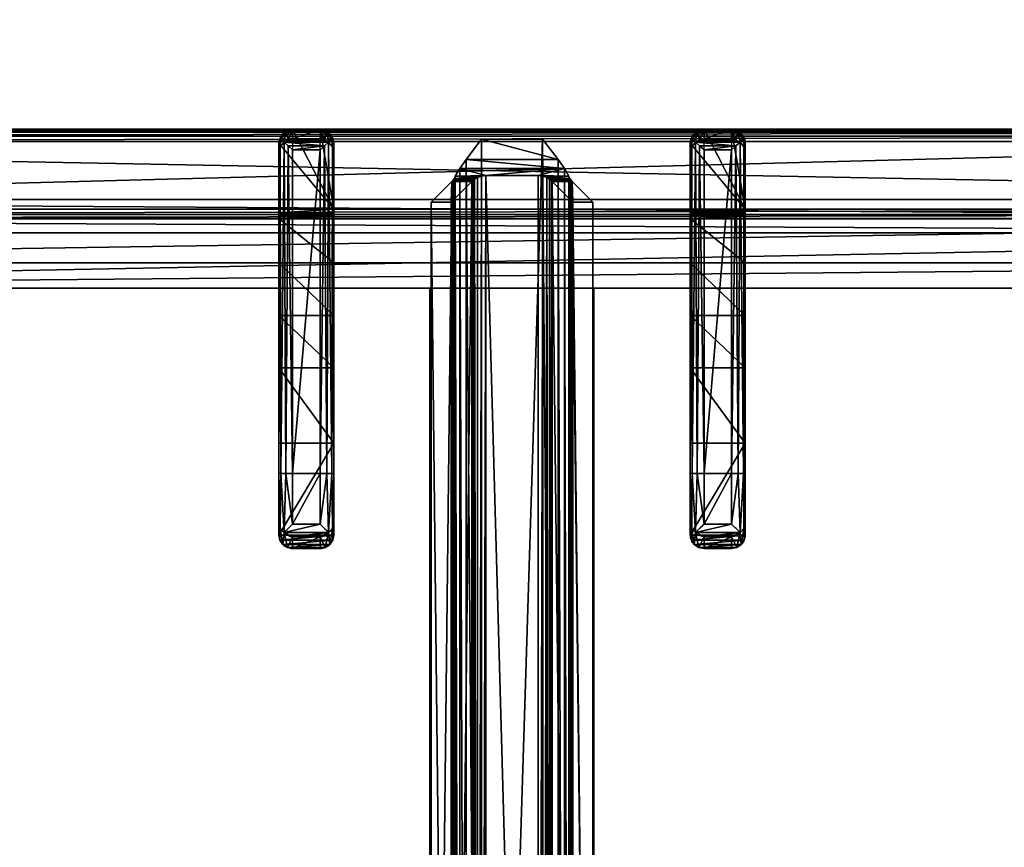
# Model space of a CAD drawing. Header units: millimetres. Extents: x 69858 to 162505, y 5570 to 25972.
# Tile 18 of 53: x 72124 to 72304, y 14370 to 14521. Entities that reach past the tile are written whole.
import ezdxf

# ---------------------------------------------------------------- set-up
doc = ezdxf.new("R2010")
doc.units = ezdxf.units.MM
doc.header["$LTSCALE"] = 2.5
doc.linetypes.add('CONTINUA', pattern=[0])
for name, color, linetype in [('Arch', 7, 'Continuous'), ('IQ_200_3D', 1, 'Continuous'), ('IQ_204_2D', 7, 'CONTINUA'), ('IQ_204_3D', 7, 'Continuous')]:
    doc.layers.add(name, color=color, linetype=linetype)
doc.layers.add('CKD Equipments', color=252, linetype='Continuous', lineweight=0)

# ---------------------------------------------------------------- blocks, each defined once
blk = doc.blocks.new('ELECTROLUX-MC7-TOPFYERBRURNERS4')
at = {"layer": 'IQ_200_3D', "color": 8, "invisible_edges": 13}
blk.add_3dface([(400, -655, 900), (379.66, -619.74, 900), (379.66, -117.26, 900), (400, -80.5, 900)], dxfattribs=at)
at = {"layer": 'IQ_204_2D', "color": 8}
for p, q in [((380, -651.5), (380, -85.5)), ((308.09, -326), (305.96, -326)), ((308.09, -326), (317.24, -326)), ((317.24, -326), (377.53, -326)), ((303.52, -333.5), (303.52, -328.5)), ((303.52, -328.5), (305.63, -328.5)), ((305.63, -328.5), (305.63, -333.5)), ((317.19, -328.5), (307.98, -328.5)), ((307.98, -333.5), (307.98, -328.5)), ((317.19, -328.5), (317.19, -333.5)), ((378, -328.5), (317.19, -328.5)), ((378, -328.5), (378, -333.5)), ((380, -328.5), (380, -333.5)), ((380, -328.5), (380, -333.5)), ((305.63, -333.5), (303.52, -333.5)), ((307.98, -333.5), (317.19, -333.5)), ((317.19, -333.5), (378, -333.5)), ((305.96, -336), (308.09, -336)), ((317.24, -336), (308.09, -336)), ((377.53, -336), (317.24, -336)), ((205, -353.5), (351.02, -353.5)), ((205, -383.5), (351.02, -383.5)), ((305.96, -401), (308.09, -401)), ((317.24, -401), (308.09, -401)), ((377.53, -401), (317.24, -401)), ((303.52, -403.5), (303.52, -408.5)), ((305.63, -403.5), (303.52, -403.5)), ((305.63, -408.5), (305.63, -403.5)), ((307.98, -403.5), (317.19, -403.5)), ((307.98, -403.5), (307.98, -408.5)), ((317.19, -403.5), (378, -403.5)), ((317.19, -408.5), (317.19, -403.5)), ((378, -408.5), (378, -403.5)), ((380, -408.5), (380, -403.5)), ((380, -408.5), (380, -403.5)), ((303.52, -408.5), (305.63, -408.5)), ((317.19, -408.5), (307.98, -408.5)), ((378, -408.5), (317.19, -408.5)), ((308.09, -411), (305.96, -411)), ((308.09, -411), (317.24, -411)), ((317.24, -411), (377.53, -411))]:
    blk.add_line(p, q, dxfattribs=at)
blk.add_lwpolyline([(48.98, -112.48), (351.02, -112.48), (351.02, -624.52), (48.98, -624.52)], close=True, dxfattribs=at)
for centre, major_axis, ratio, start_param, end_param in [((308.09, -328.5), (0, 2.5), 0.84544, 0, 0.894481), ((317.24, -328.5), (0, 2.5), 0.02182, 0, 1.570796), ((377.53, -328.5), (0, 2.5), 0.948965, -0.895145, 0), ((308.09, -328.5), (1.92, 1.92), 0.8391, 1.592613, 2.268928), ((308.09, -328.5), (-2.5, 2.5), 0.02182, 0.872665, 1.54898), ((308.09, -333.5), (-1.92, 1.92), 0.8391, 0.872665, 1.54898), ((308.09, -333.5), (2.5, 2.5), 0.02182, 1.592613, 2.268928), ((317.24, -333.5), (0, 2.5), 0.02182, 1.570796, 3.141593), ((308.09, -333.5), (0, 2.5), 0.84544, 2.247111, 3.141593), ((377.53, -333.5), (0, 2.5), 0.948965, 3.141593, 4.036737)]:
    blk.add_ellipse(centre, major_axis=major_axis, ratio=ratio, start_param=start_param, end_param=end_param, dxfattribs=at)
at = {"layer": 'IQ_204_2D', "color": 8, "extrusion": (0, 0, -1)}
for centre, major_axis, ratio, start_param, end_param in [((308.09, -403.5), (1.92, 1.92), 0.8391, 4.014257, 4.690572), ((308.09, -403.5), (0, 2.5), 0.84544, -0.894481, 0), ((308.09, -403.5), (-2.5, 2.5), 0.02182, 4.734206, 5.410521), ((317.24, -403.5), (0, 2.5), 0.02182, 4.712389, 6.283185), ((377.53, -403.5), (0, 2.5), 0.948965, 0, 0.895145), ((308.09, -408.5), (-1.92, 1.92), 0.8391, 4.734206, 5.410521), ((308.09, -408.5), (2.5, 2.5), 0.02182, 4.014257, 4.690572), ((317.24, -408.5), (0, 2.5), 0.02182, 3.141593, 4.712389), ((308.09, -408.5), (0, 2.5), 0.84544, 3.141593, 4.036074), ((377.53, -408.5), (0, 2.5), 0.948965, 2.246448, 3.141593)]:
    blk.add_ellipse(centre, major_axis=major_axis, ratio=ratio, start_param=start_param, end_param=end_param, dxfattribs=at)
at = {"layer": 'IQ_204_2D', "color": 8}
for points, knots in [([(305.96, -326), (305.81, -326), (305.65, -326.01), (305.34, -326.08), (305.18, -326.13), (304.88, -326.25), (304.74, -326.33), (304.47, -326.52), (304.35, -326.62), (304.13, -326.84), (304.03, -326.97), (303.85, -327.24), (303.77, -327.39), (303.65, -327.7), (303.6, -327.86), (303.54, -328.18), (303.52, -328.34), (303.52, -328.5)], [3.776921, 3.776921, 3.776921, 3.776921, 4.248957, 4.248957, 4.720993, 4.720993, 5.193029, 5.193029, 5.665065, 5.665065, 6.135831, 6.135831, 6.606596, 6.606596, 7.077361, 7.077361, 7.548126, 7.548126, 7.548126, 7.548126]), ([(379.38, -326.94), (379.21, -327.14), (379.01, -327.37), (378.67, -327.75), (378.53, -327.9), (378.26, -328.21), (378.13, -328.36), (378, -328.5)], [11.858599, 11.858599, 11.858599, 11.858599, 12.773425, 12.773425, 13.35037, 13.35037, 13.927314, 13.927314, 13.927314, 13.927314]), ([(380, -328.5), (379.99, -328.36), (379.97, -328.21), (379.91, -327.9), (379.86, -327.75), (379.69, -327.37), (379.55, -327.14), (379.38, -326.94)], [0, 0, 0, 0, 0.576945, 0.576945, 1.153889, 1.153889, 2.068716, 2.068716, 2.068716, 2.068716]), ([(303.52, -333.5), (303.52, -333.66), (303.54, -333.82), (303.6, -334.14), (303.65, -334.3), (303.77, -334.61), (303.85, -334.76), (304.03, -335.03), (304.13, -335.16), (304.35, -335.38), (304.47, -335.48), (304.74, -335.67), (304.88, -335.75), (305.18, -335.87), (305.34, -335.92), (305.65, -335.98), (305.81, -336), (305.96, -336)], [15.096253, 15.096253, 15.096253, 15.096253, 15.567018, 15.567018, 16.037783, 16.037783, 16.508548, 16.508548, 16.979314, 16.979314, 17.45135, 17.45135, 17.923386, 17.923386, 18.395422, 18.395422, 18.867458, 18.867458, 18.867458, 18.867458]), ([(378, -333.5), (378.13, -333.64), (378.26, -333.79), (378.53, -334.09), (378.67, -334.25), (379.01, -334.63), (379.21, -334.86), (379.38, -335.06)], [0, 0, 0, 0, 0.576945, 0.576945, 1.153889, 1.153889, 2.068716, 2.068716, 2.068716, 2.068716]), ([(379.38, -335.06), (379.55, -334.86), (379.69, -334.63), (379.86, -334.25), (379.91, -334.09), (379.97, -333.79), (379.99, -333.64), (380, -333.5)], [11.858599, 11.858599, 11.858599, 11.858599, 12.773425, 12.773425, 13.35037, 13.35037, 13.927314, 13.927314, 13.927314, 13.927314]), ([(303.52, -403.5), (303.52, -403.34), (303.54, -403.18), (303.6, -402.86), (303.65, -402.7), (303.77, -402.39), (303.85, -402.24), (304.03, -401.97), (304.13, -401.84), (304.35, -401.62), (304.47, -401.52), (304.74, -401.33), (304.88, -401.25), (305.18, -401.13), (305.34, -401.08), (305.65, -401.02), (305.81, -401), (305.96, -401)], [15.096253, 15.096253, 15.096253, 15.096253, 15.567018, 15.567018, 16.037783, 16.037783, 16.508548, 16.508548, 16.979314, 16.979314, 17.45135, 17.45135, 17.923386, 17.923386, 18.395422, 18.395422, 18.867458, 18.867458, 18.867458, 18.867458]), ([(378, -403.5), (378.13, -403.36), (378.26, -403.21), (378.53, -402.91), (378.67, -402.75), (379.01, -402.37), (379.21, -402.14), (379.38, -401.94)], [0, 0, 0, 0, 0.576945, 0.576945, 1.153889, 1.153889, 2.068716, 2.068716, 2.068716, 2.068716]), ([(379.38, -401.94), (379.55, -402.14), (379.69, -402.37), (379.86, -402.75), (379.91, -402.91), (379.97, -403.21), (379.99, -403.36), (380, -403.5)], [11.858599, 11.858599, 11.858599, 11.858599, 12.773425, 12.773425, 13.35037, 13.35037, 13.927314, 13.927314, 13.927314, 13.927314]), ([(305.96, -411), (305.81, -411), (305.65, -410.99), (305.34, -410.92), (305.18, -410.87), (304.88, -410.75), (304.74, -410.67), (304.47, -410.48), (304.35, -410.38), (304.13, -410.16), (304.03, -410.03), (303.85, -409.76), (303.77, -409.61), (303.65, -409.3), (303.6, -409.14), (303.54, -408.82), (303.52, -408.66), (303.52, -408.5)], [3.776921, 3.776921, 3.776921, 3.776921, 4.248957, 4.248957, 4.720993, 4.720993, 5.193029, 5.193029, 5.665065, 5.665065, 6.135831, 6.135831, 6.606596, 6.606596, 7.077361, 7.077361, 7.548126, 7.548126, 7.548126, 7.548126]), ([(379.38, -410.06), (379.21, -409.86), (379.01, -409.63), (378.67, -409.25), (378.53, -409.09), (378.26, -408.79), (378.13, -408.64), (378, -408.5)], [11.858599, 11.858599, 11.858599, 11.858599, 12.773425, 12.773425, 13.35037, 13.35037, 13.927314, 13.927314, 13.927314, 13.927314]), ([(380, -408.5), (379.99, -408.64), (379.97, -408.79), (379.91, -409.09), (379.86, -409.25), (379.69, -409.63), (379.55, -409.86), (379.38, -410.06)], [0, 0, 0, 0, 0.576945, 0.576945, 1.153889, 1.153889, 2.068716, 2.068716, 2.068716, 2.068716])]:
    blk.add_open_spline(points, degree=3, knots=knots, dxfattribs=at)
at = {"layer": 'IQ_204_3D', "color": 8}
mesh = blk.add_polyface(dxfattribs=at)
corners = [(379.78, -85.71, 904.1), (380, -85.5, 900), (379.52, -84.72, 904.14), (379.73, -84.5, 900), (378, -83.5, 900), (378.78, -83.98, 904.14), (379, -83.77, 900), (377.79, -83.72, 904.1), (379.48, -85.71, 905.06), (379.29, -84.85, 905), (378.65, -85.21, 905.73), (378.76, -85.71, 905.75), (378.65, -84.21, 905), (377.79, -84.02, 905.06), (378.29, -84.85, 905.73), (377.79, -84.74, 905.75), (377.79, -85.71, 906), (22.21, -85.71, 906), (22.21, -84.74, 905.75), (22.21, -84.02, 905.06), (22.21, -83.72, 904.1), (22, -83.5, 900), (365.45, -638.95, 900), (22, -653.5, 900), (34.55, -638.95, 900), (365.45, -98.05, 900), (380, -651.5, 900), (34.55, -98.05, 900), (20, -85.5, 900), (21, -83.77, 900), (379.73, -652.5, 900), (379, -653.23, 900), (378, -653.5, 900), (20, -651.5, 900), (20.27, -652.5, 900), (21, -653.23, 900), (20.27, -84.5, 900), (21.22, -83.98, 904.14), (20.48, -84.72, 904.14), (20.22, -85.71, 904.1), (21.35, -84.21, 905), (21.71, -84.85, 905.73), (20.71, -84.85, 905), (20.52, -85.71, 905.06), (21.35, -85.21, 905.73), (21.24, -85.71, 905.75), (22.21, -651.29, 906), (21.24, -651.29, 905.75), (20.52, -651.29, 905.06), (20.22, -651.29, 904.1), (20.48, -652.28, 904.14), (21.22, -653.02, 904.14), (22.21, -653.28, 904.1), (20.71, -652.15, 905), (21.35, -651.79, 905.73), (21.35, -652.79, 905), (22.21, -652.98, 905.06), (21.71, -652.15, 905.73), (22.21, -652.26, 905.75), (35.55, -637.95, 899.73), (35.55, -99.05, 899.73), (36.28, -99.78, 899), (36.28, -637.22, 899), (38.88, -634.62, 902.5), (38.88, -102.38, 902.5), (36.31, -637.19, 905.06), (36.31, -99.81, 905.06), (32.81, -96.31, 906), (32.81, -640.69, 906), (48.98, -624.52, 885), (48.98, -112.48, 885), (44.36, -107.86, 885), (44.36, -629.14, 885), (377.79, -653.28, 904.1), (377.79, -652.98, 905.06), (377.79, -651.29, 906), (377.79, -652.26, 905.75), (363.72, -637.22, 899), (364.45, -637.95, 899.73), (364.45, -99.05, 899.73), (363.72, -99.78, 899), (367.19, -640.69, 906), (367.19, -96.31, 906), (378.78, -653.02, 904.14), (379.52, -652.28, 904.14), (379.78, -651.29, 904.1), (378.65, -652.79, 905), (378.29, -652.15, 905.73), (379.29, -652.15, 905), (379.48, -651.29, 905.06), (378.65, -651.79, 905.73), (378.76, -651.29, 905.75), (361.12, -634.62, 902.5), (351.02, -624.52, 885), (363.69, -637.19, 905.06), (355.64, -629.14, 885), (355.64, -107.86, 885), (351.02, -112.48, 885), (361.12, -102.38, 902.5), (363.69, -99.81, 905.06)]
mesh.append_faces([[corners[k] for k in face] for face in [(16, 10, 14), (17, 41, 44), (46, 54, 57), (75, 87, 90)]], dxfattribs={"color": 8})
mesh.append_faces([[corners[k] for k in face] for face in [(4, 5, 6), (8, 10, 11), (16, 11, 10), (15, 16, 14), (7, 19, 13), (13, 18, 15), (28, 38, 36), (19, 41, 18), (17, 18, 41), (45, 17, 44), (39, 48, 43), (43, 47, 45), (23, 51, 35), (48, 54, 47), (46, 47, 54), (58, 46, 57), (52, 74, 56), (76, 56, 74), (26, 84, 30), (74, 87, 76), (85, 88, 84), (88, 87, 86), (75, 76, 87), (91, 75, 90), (85, 8, 89), (11, 89, 8)]], dxfattribs={"vtx0": -1, "color": 8})
mesh.append_faces([[corners[k] for k in face] for face in [(16, 15, 17), (22, 23, 24), (25, 26, 22), (27, 21, 25), (21, 28, 29), (6, 1, 4), (4, 25, 21), (24, 28, 27), (35, 33, 23), (26, 25, 1), (23, 22, 32), (17, 45, 46), (75, 81, 46), (81, 16, 82), (46, 67, 17), (17, 82, 16), (93, 72, 69), (72, 93, 95), (70, 71, 97), (97, 95, 93)]], dxfattribs={"vtx0": -1, "vtx1": -1, "color": 8})
mesh.append_faces([[corners[k] for k in face] for face in [(21, 27, 28), (4, 1, 25), (26, 32, 22), (24, 23, 33)]], dxfattribs={"vtx0": -1, "vtx1": -1, "vtx2": -1, "color": 8})
mesh.append_faces([[corners[k] for k in face] for face in [(17, 15, 18), (24, 33, 28), (46, 45, 47), (75, 58, 76), (16, 91, 11)]], dxfattribs={"vtx0": -1, "vtx2": -1, "color": 8})
mesh.append_faces([[corners[k] for k in face] for face in [(0, 1, 2), (5, 2, 6), (8, 0, 9), (5, 12, 2), (5, 7, 12), (12, 13, 14), (12, 14, 9), (2, 9, 0), (10, 9, 14), (19, 18, 13), (4, 21, 7), (30, 31, 26), (34, 33, 35), (20, 21, 37), (38, 37, 36), (19, 20, 40), (38, 42, 37), (38, 39, 42), (42, 43, 44), (42, 44, 40), (37, 40, 20), (41, 40, 44), (48, 47, 43), (28, 33, 39), (49, 33, 50), (51, 50, 35), (48, 49, 53), (51, 55, 50), (51, 52, 55), (55, 56, 57), (55, 57, 53), (50, 53, 49), (54, 53, 57), (24, 27, 59), (61, 62, 60), (63, 64, 65), (67, 68, 66), (69, 70, 63), (61, 71, 62), (73, 74, 52), (58, 56, 76), (32, 73, 23), (62, 77, 59), (22, 24, 78), (27, 25, 60), (80, 61, 79), (73, 32, 83), (84, 83, 30), (74, 73, 86), (88, 89, 90), (88, 86, 84), (83, 84, 86), (92, 93, 63), (68, 81, 65), (92, 63, 94), (72, 95, 62), (95, 96, 77), (98, 97, 92), (81, 82, 94), (98, 92, 99), (77, 80, 78), (25, 22, 79), (0, 8, 85), (91, 89, 11), (80, 96, 61), (70, 97, 64), (64, 98, 66), (82, 67, 99), (1, 0, 26)]], dxfattribs={"vtx1": -1, "color": 8})
mesh.append_faces([[corners[k] for k in face] for face in [(31, 32, 26), (75, 46, 58), (75, 16, 81), (81, 68, 46), (68, 67, 46), (67, 82, 17), (70, 69, 71), (72, 71, 69), (71, 96, 97), (96, 95, 97), (16, 75, 91)]], dxfattribs={"vtx1": -1, "vtx2": -1, "color": 8})
mesh.append_faces([[corners[k] for k in face] for face in [(1, 3, 2), (4, 7, 5), (2, 3, 6), (8, 9, 10), (7, 13, 12), (12, 9, 2), (13, 15, 14), (7, 20, 19), (21, 20, 7), (6, 3, 1), (28, 36, 29), (21, 29, 37), (28, 39, 38), (37, 29, 36), (19, 40, 41), (39, 43, 42), (42, 40, 37), (43, 45, 44), (39, 49, 48), (33, 49, 39), (33, 34, 50), (23, 52, 51), (50, 34, 35), (48, 53, 54), (52, 56, 55), (55, 53, 50), (56, 58, 57), (27, 60, 59), (62, 59, 60), (64, 66, 65), (68, 65, 66), (70, 64, 63), (71, 72, 62), (73, 52, 23), (77, 78, 59), (24, 59, 78), (25, 79, 60), (61, 60, 79), (32, 31, 83), (26, 85, 84), (83, 31, 30), (74, 86, 87), (73, 83, 86), (85, 89, 88), (88, 90, 87), (89, 91, 90), (93, 69, 63), (81, 94, 65), (63, 65, 94), (95, 77, 62), (96, 80, 77), (97, 93, 92), (82, 99, 94), (92, 94, 99), (80, 79, 78), (22, 78, 79), (96, 71, 61), (97, 98, 64), (98, 99, 66), (67, 66, 99), (0, 85, 26)]], dxfattribs={"vtx2": -1, "color": 8})
mesh = blk.add_polyface(dxfattribs=at)
corners = [(307.98, -333.5, 934.6), (306.44, -326.93, 933.98), (306.44, -335.06, 933.98), (307.98, -328.5, 934.6), (305.63, -328.5, 932.53), (305.63, -333.5, 932.53), (303.71, -334.46, 920.55), (303.52, -333.5, 920.59), (304.24, -335.27, 920.43), (307.18, -335.75, 933.14), (305.96, -336, 920), (308.09, -336, 932.1), (305.03, -335.81, 920.24), (303.52, -328.5, 920.59), (303.71, -327.54, 920.55), (307.18, -326.25, 933.14), (304.24, -326.73, 920.43), (305.03, -326.19, 920.24), (305.96, -326, 920), (308.09, -326, 932.1), (317.24, -336, 932.5), (322.73, -336, 912.68), (375.79, -336, 932.5), (346.02, -336, 885), (363.72, -336, 899), (336.51, -336, 900.63), (355.64, -336, 885), (364.17, -336, 899.53), (364.77, -336, 899.88), (377.5, -336, 900), (365.45, -336, 900), (322.73, -326, 912.68), (346.02, -326, 885), (336.51, -326, 900.63), (317.24, -326, 932.5), (377.5, -326, 900), (365.45, -326, 900), (375.79, -326, 932.5), (364.77, -326, 899.88), (364.17, -326, 899.53), (355.64, -326, 885), (363.72, -326, 899), (378.27, -328.5, 933.1), (380, -328.5, 900), (378.1, -327.7, 933.81), (378.75, -326.33, 900), (377.64, -326.94, 934.45), (379.66, -327.25, 900), (376.82, -326.25, 933.58), (380, -333.5, 900), (378.27, -333.5, 933.1), (379.66, -334.75, 900), (378.75, -335.66, 900), (317.19, -327.25, 934.67), (317.19, -328.5, 935), (317.21, -326.33, 933.75), (376.98, -327.7, 934.87), (376.27, -328.5, 935), (317.19, -333.5, 935), (376.27, -333.5, 935), (377.64, -335.06, 934.45), (376.98, -334.3, 934.87), (378.1, -334.3, 933.81), (376.82, -335.75, 933.58), (317.21, -335.66, 933.75), (317.19, -334.75, 934.67)]
mesh.append_faces([[corners[k] for k in face] for face in [(5, 6, 2), (5, 7, 6), (6, 8, 2), (13, 4, 14), (16, 14, 1), (1, 14, 4), (42, 43, 44), (45, 46, 47), (46, 45, 48), (46, 44, 47), (44, 43, 47), (1, 55, 15), (48, 55, 46), (46, 53, 56), (57, 56, 54), (50, 62, 49), (49, 62, 51), (63, 52, 60), (52, 51, 60), (60, 51, 62), (61, 65, 60), (59, 58, 61), (60, 64, 63), (9, 64, 2)]], dxfattribs={"color": 8})
mesh.append_faces([[corners[k] for k in face] for face in [(0, 1, 2), (15, 16, 1), (16, 15, 17), (19, 17, 15), (32, 25, 33), (35, 48, 45), (35, 30, 36), (3, 53, 1), (53, 55, 1), (55, 53, 46), (58, 65, 61), (65, 64, 60), (64, 65, 2), (65, 0, 2)]], dxfattribs={"vtx0": -1, "color": 8})
mesh.append_faces([[corners[k] for k in face] for face in [(20, 21, 22), (23, 24, 25), (25, 22, 21), (30, 22, 28), (12, 17, 10), (17, 12, 16), (6, 14, 8), (8, 16, 12), (18, 34, 31), (37, 31, 34), (51, 29, 49), (49, 30, 43)]], dxfattribs={"vtx0": -1, "vtx1": -1, "color": 8})
mesh.append_faces([[corners[k] for k in face] for face in [(25, 28, 22), (37, 38, 33), (35, 43, 30)]], dxfattribs={"vtx0": -1, "vtx1": -1, "vtx2": -1, "color": 8})
mesh.append_faces([[corners[k] for k in face] for face in [(37, 33, 31), (33, 39, 41), (34, 15, 55), (34, 55, 48), (58, 54, 3), (54, 58, 59), (20, 63, 64), (20, 64, 9)]], dxfattribs={"vtx0": -1, "vtx2": -1, "color": 8})
mesh.append_faces([[corners[k] for k in face] for face in [(1, 4, 2), (2, 8, 9), (10, 11, 12), (12, 9, 8), (4, 13, 5), (18, 17, 19), (11, 10, 20), (29, 22, 30), (7, 13, 6), (10, 18, 21), (25, 21, 33), (19, 34, 18), (35, 36, 37), (40, 32, 41), (37, 48, 35), (43, 42, 49), (45, 47, 35), (19, 15, 34), (37, 34, 48), (0, 58, 3), (57, 54, 59), (42, 44, 50), (46, 60, 44), (60, 46, 61), (59, 61, 57), (62, 50, 44), (22, 29, 63), (22, 63, 20), (11, 20, 9), (26, 23, 40), (24, 26, 41), (36, 30, 38), (24, 41, 27), (39, 38, 27)]], dxfattribs={"vtx1": -1, "color": 8})
mesh.append_faces([[corners[k] for k in face] for face in [(10, 21, 20), (24, 27, 25), (27, 28, 25), (13, 14, 6), (14, 16, 8), (36, 38, 37), (38, 39, 33), (32, 33, 41), (47, 43, 35), (29, 30, 49), (3, 54, 53), (58, 0, 65)]], dxfattribs={"vtx1": -1, "vtx2": -1, "color": 8})
mesh.append_faces([[corners[k] for k in face] for face in [(0, 3, 1), (4, 5, 2), (11, 9, 12), (13, 7, 5), (23, 26, 24), (17, 18, 10), (18, 31, 21), (32, 23, 25), (21, 31, 33), (42, 50, 49), (51, 52, 29), (54, 56, 53), (46, 56, 61), (60, 62, 44), (61, 56, 57), (29, 52, 63), (23, 32, 40), (26, 40, 41), (30, 28, 38), (41, 39, 27), (38, 28, 27)]], dxfattribs={"vtx2": -1, "color": 8})
mesh = blk.add_polyface(dxfattribs=at)
corners = [(33.32, -379.61, 880), (366.68, -379.61, 880), (33.32, -383.23, 880), (366.68, -383.23, 880), (33.32, -353.77, 880), (366.68, -353.77, 880), (33.32, -357.39, 880), (366.68, -357.39, 880), (370.45, -357.54, 894.07), (29.55, -357.54, 894.07), (370.7, -357.75, 894.84), (28.97, -357.94, 895.59), (371.03, -357.94, 895.59), (29.3, -357.75, 894.84), (28.57, -358.13, 896.29), (371.43, -358.13, 896.29), (29.55, -361.16, 894.07), (370.45, -375.84, 894.07), (29.55, -375.84, 894.07), (370.5, -375.79, 894.26), (29.44, -375.74, 894.46), (370.56, -375.74, 894.46), (29.5, -375.79, 894.26), (29.37, -375.68, 894.65), (370.63, -375.68, 894.65), (29.55, -379.46, 894.07), (21.82, -362.96, 900), (25.49, -360.12, 899.11), (21.82, -374.04, 900), (25.49, -376.88, 899.11), (28.44, -363.73, 896.5), (27.13, -358.95, 897.99), (28.77, -362.18, 895.96), (29.07, -361.65, 895.39), (29.44, -361.26, 894.46), (29.5, -361.21, 894.26), (29.37, -361.32, 894.65), (28.53, -362.91, 896.36), (28.44, -373.27, 896.5), (28.53, -374.09, 896.36), (28.57, -378.87, 896.29), (28.77, -374.82, 895.96), (28.97, -379.06, 895.59), (29.3, -379.25, 894.84), (29.07, -375.35, 895.39), (27.13, -378.05, 897.99), (378.18, -362.96, 900), (374.51, -360.12, 899.11), (372.87, -358.95, 897.99), (370.45, -361.16, 894.07), (370.56, -361.26, 894.46), (370.5, -361.21, 894.26), (370.63, -361.32, 894.65), (370.93, -361.65, 895.39), (371.23, -362.18, 895.96), (371.47, -362.91, 896.36), (371.56, -363.73, 896.5), (371.56, -373.27, 896.5), (371.47, -374.09, 896.36), (370.93, -375.35, 895.39), (371.23, -374.82, 895.96), (370.45, -379.46, 894.07), (371.03, -379.06, 895.59), (370.7, -379.25, 894.84), (371.43, -378.87, 896.29), (372.87, -378.05, 897.99), (378.18, -374.04, 900), (374.51, -376.88, 899.11)]
mesh.append_faces([[corners[k] for k in face] for face in [(28, 27, 29), (39, 40, 38), (29, 31, 45), (26, 47, 27), (15, 31, 48), (48, 27, 47), (32, 55, 37), (56, 37, 55), (38, 58, 39), (60, 39, 58), (40, 65, 45), (66, 29, 67), (67, 45, 65), (48, 56, 15), (46, 67, 47), (47, 65, 48)]], dxfattribs={"vtx0": -1, "color": 8})
mesh.append_faces([[corners[k] for k in face] for face in [(8, 9, 10), (11, 12, 13), (13, 10, 9), (17, 18, 19), (20, 21, 22), (22, 19, 18), (11, 32, 14), (32, 11, 33), (9, 34, 13), (13, 33, 11), (40, 41, 42), (23, 43, 44), (43, 20, 25), (18, 25, 22), (22, 25, 20), (44, 42, 41), (6, 49, 16), (50, 35, 51), (35, 50, 34), (52, 34, 50), (51, 16, 49), (2, 61, 25), (62, 43, 63), (43, 62, 42), (64, 42, 62), (63, 25, 61), (56, 65, 57), (62, 60, 64), (60, 62, 59), (61, 21, 63), (63, 59, 62), (15, 54, 12), (52, 10, 53), (10, 50, 8), (49, 8, 51), (51, 8, 50), (53, 12, 54)]], dxfattribs={"vtx0": -1, "vtx1": -1, "color": 8})
mesh.append_faces([[corners[k] for k in face] for face in [(25, 18, 0), (38, 45, 31), (56, 48, 65), (8, 49, 7)]], dxfattribs={"vtx0": -1, "vtx2": -1, "color": 8})
mesh.append_faces([[corners[k] for k in face] for face in [(0, 1, 2), (4, 5, 6), (5, 4, 8), (14, 15, 11), (4, 6, 9), (1, 0, 17), (23, 24, 20), (2, 25, 0), (26, 27, 28), (14, 30, 31), (40, 45, 38), (27, 31, 29), (46, 47, 26), (31, 27, 48), (7, 49, 6), (36, 34, 52), (52, 53, 36), (54, 32, 53), (54, 55, 32), (30, 37, 56), (33, 36, 53), (57, 38, 56), (57, 58, 38), (59, 44, 60), (59, 24, 44), (41, 39, 60), (3, 61, 2), (40, 42, 64), (64, 65, 40), (29, 45, 67), (46, 26, 66), (67, 65, 47), (56, 55, 15), (5, 8, 7), (3, 1, 61)]], dxfattribs={"vtx1": -1, "color": 8})
mesh.append_faces([[corners[k] for k in face] for face in [(4, 9, 8), (15, 12, 11), (12, 10, 13), (6, 16, 9), (0, 18, 17), (24, 21, 20), (21, 19, 22), (16, 35, 9), (35, 34, 9), (34, 36, 13), (36, 33, 13), (32, 37, 14), (30, 38, 31), (39, 41, 40), (23, 20, 43), (43, 42, 44), (35, 16, 51), (43, 25, 63), (17, 19, 61), (19, 21, 61), (21, 24, 63), (24, 59, 63), (60, 58, 64), (55, 54, 15), (52, 50, 10), (10, 12, 53), (1, 17, 61)]], dxfattribs={"vtx1": -1, "vtx2": -1, "color": 8})
mesh.append_faces([[corners[k] for k in face] for face in [(1, 3, 2), (5, 7, 6), (37, 30, 14), (15, 14, 31), (32, 33, 53), (38, 30, 56), (24, 23, 44), (44, 41, 60), (66, 28, 29), (26, 28, 66), (46, 66, 67), (65, 64, 57), (58, 57, 64)]], dxfattribs={"vtx2": -1, "color": 8})
mesh = blk.add_polyface(dxfattribs=at)
corners = [(307.98, -408.5, 934.6), (306.44, -401.94, 933.98), (306.44, -410.07, 933.98), (307.98, -403.5, 934.6), (305.63, -403.5, 932.53), (305.63, -408.5, 932.53), (303.71, -409.46, 920.55), (303.52, -408.5, 920.59), (304.24, -410.27, 920.43), (307.18, -410.75, 933.14), (305.96, -411, 920), (308.09, -411, 932.1), (305.03, -410.81, 920.24), (303.52, -403.5, 920.59), (303.71, -402.54, 920.55), (307.18, -401.25, 933.14), (304.24, -401.73, 920.43), (305.03, -401.19, 920.24), (305.96, -401, 920), (308.09, -401, 932.1), (317.24, -411, 932.5), (322.73, -411, 912.68), (375.79, -411, 932.5), (346.02, -411, 885), (363.72, -411, 899), (336.51, -411, 900.63), (355.64, -411, 885), (364.17, -411, 899.53), (364.77, -411, 899.88), (377.5, -411, 900), (365.45, -411, 900), (322.73, -401, 912.68), (346.02, -401, 885), (336.51, -401, 900.63), (317.24, -401, 932.5), (377.5, -401, 900), (365.45, -401, 900), (375.79, -401, 932.5), (364.77, -401, 899.88), (364.17, -401, 899.53), (355.64, -401, 885), (363.72, -401, 899), (378.27, -403.5, 933.1), (380, -403.5, 900), (378.1, -402.7, 933.81), (378.75, -401.34, 900), (377.64, -401.94, 934.45), (379.66, -402.25, 900), (376.82, -401.25, 933.58), (380, -408.5, 900), (378.27, -408.5, 933.1), (379.66, -409.75, 900), (378.75, -410.67, 900), (317.19, -402.25, 934.67), (317.19, -403.5, 935), (317.21, -401.34, 933.75), (376.98, -402.7, 934.87), (376.27, -403.5, 935), (317.19, -408.5, 935), (376.27, -408.5, 935), (377.64, -410.06, 934.45), (376.98, -409.3, 934.87), (378.1, -409.3, 933.81), (376.82, -410.75, 933.58), (317.21, -410.67, 933.75), (317.19, -409.75, 934.67)]
mesh.append_faces([[corners[k] for k in face] for face in [(5, 6, 2), (5, 7, 6), (6, 8, 2), (13, 4, 14), (16, 14, 1), (1, 14, 4), (42, 43, 44), (45, 46, 47), (46, 45, 48), (46, 44, 47), (44, 43, 47), (1, 55, 15), (48, 55, 46), (46, 53, 56), (57, 56, 54), (50, 62, 49), (49, 62, 51), (63, 52, 60), (52, 51, 60), (60, 51, 62), (61, 65, 60), (59, 58, 61), (60, 64, 63), (9, 64, 2)]], dxfattribs={"color": 8})
mesh.append_faces([[corners[k] for k in face] for face in [(0, 1, 2), (15, 16, 1), (16, 15, 17), (19, 17, 15), (32, 25, 33), (35, 48, 45), (35, 30, 36), (3, 53, 1), (53, 55, 1), (55, 53, 46), (58, 65, 61), (65, 64, 60), (64, 65, 2), (65, 0, 2)]], dxfattribs={"vtx0": -1, "color": 8})
mesh.append_faces([[corners[k] for k in face] for face in [(20, 21, 22), (23, 24, 25), (25, 22, 21), (30, 22, 28), (12, 17, 10), (17, 12, 16), (6, 14, 8), (8, 16, 12), (18, 34, 31), (37, 31, 34), (51, 29, 49), (49, 30, 43)]], dxfattribs={"vtx0": -1, "vtx1": -1, "color": 8})
mesh.append_faces([[corners[k] for k in face] for face in [(25, 28, 22), (37, 38, 33), (35, 43, 30)]], dxfattribs={"vtx0": -1, "vtx1": -1, "vtx2": -1, "color": 8})
mesh.append_faces([[corners[k] for k in face] for face in [(37, 33, 31), (33, 39, 41), (34, 15, 55), (34, 55, 48), (58, 54, 3), (54, 58, 59), (20, 63, 64), (20, 64, 9)]], dxfattribs={"vtx0": -1, "vtx2": -1, "color": 8})
mesh.append_faces([[corners[k] for k in face] for face in [(1, 4, 2), (2, 8, 9), (10, 11, 12), (12, 9, 8), (4, 13, 5), (18, 17, 19), (11, 10, 20), (29, 22, 30), (7, 13, 6), (10, 18, 21), (25, 21, 33), (19, 34, 18), (35, 36, 37), (40, 32, 41), (37, 48, 35), (43, 42, 49), (45, 47, 35), (19, 15, 34), (37, 34, 48), (0, 58, 3), (57, 54, 59), (42, 44, 50), (46, 60, 44), (60, 46, 61), (59, 61, 57), (62, 50, 44), (22, 29, 63), (22, 63, 20), (11, 20, 9), (26, 23, 40), (24, 26, 41), (36, 30, 38), (24, 41, 27), (39, 38, 27)]], dxfattribs={"vtx1": -1, "color": 8})
mesh.append_faces([[corners[k] for k in face] for face in [(10, 21, 20), (24, 27, 25), (27, 28, 25), (13, 14, 6), (14, 16, 8), (36, 38, 37), (38, 39, 33), (32, 33, 41), (47, 43, 35), (29, 30, 49), (3, 54, 53), (58, 0, 65)]], dxfattribs={"vtx1": -1, "vtx2": -1, "color": 8})
mesh.append_faces([[corners[k] for k in face] for face in [(0, 3, 1), (4, 5, 2), (11, 9, 12), (13, 7, 5), (23, 26, 24), (17, 18, 10), (18, 31, 21), (32, 23, 25), (21, 31, 33), (42, 50, 49), (51, 52, 29), (54, 56, 53), (46, 56, 61), (60, 62, 44), (61, 56, 57), (29, 52, 63), (23, 32, 40), (26, 40, 41), (30, 28, 38), (41, 39, 27), (38, 28, 27)]], dxfattribs={"vtx2": -1, "color": 8})
blk = doc.blocks.new('ARCH')
at = {"layer": 'CKD Equipments', "color": 8}
blk.add_3dface([(116417.15, 11253.55, -230), (115864.15, 11253.55, -230), (115864.15, 12053.55, -230), (116417.15, 12053.55, -230)], dxfattribs=at)
at = {"layer": 'CKD Equipments', "color": 8, "rotation": 90}
blk.add_blockref('ELECTROLUX-MC7-TOPFYERBRURNERS4', (115762.15, 11253.55, -880), dxfattribs=at)

msp = doc.modelspace()

# ---------------------------------------------------------------- block references
at = {"layer": 'Arch'}
msp.add_blockref('ARCH', (-43916.74, 2867.04), dxfattribs=at)

doc.saveas('drawing.dxf')
